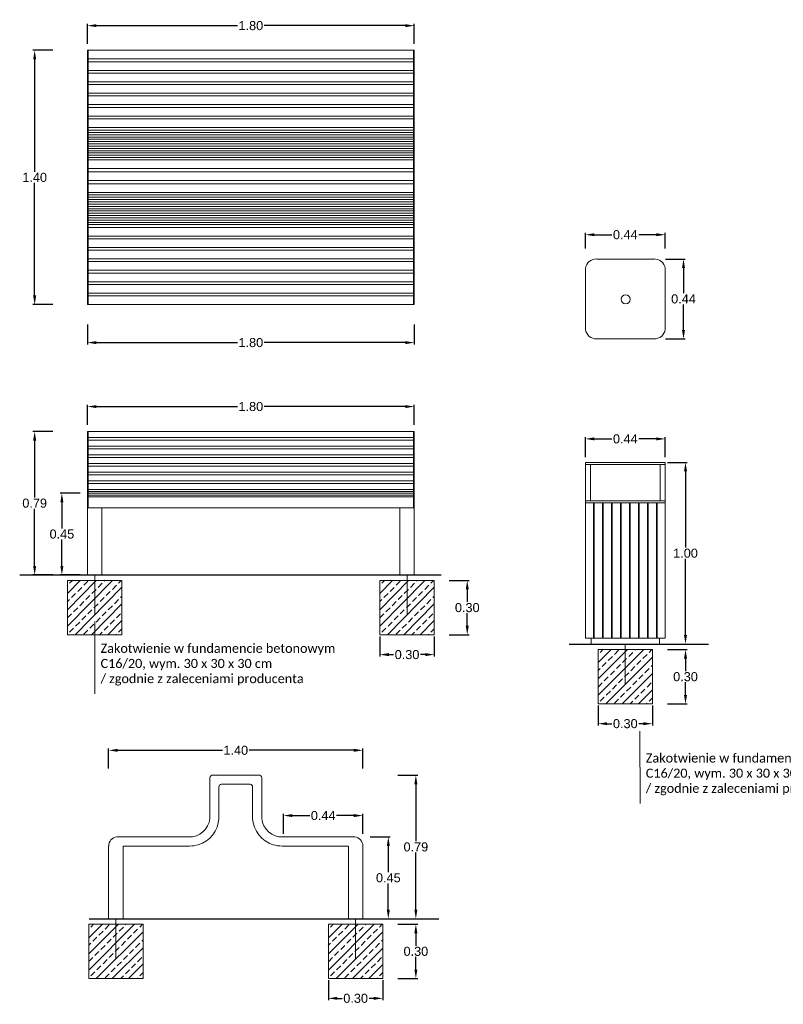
# Model space of a CAD drawing. Header units: metres. Extents: x 5507784 to 5508297, y 5948658 to 5948992.
# Tile 26 of 98: x 5507985 to 5507989, y 5948923 to 5948928. Entities that reach past the tile are written whole.
import ezdxf

# ---------------------------------------------------------------- set-up
doc = ezdxf.new("R2010")
doc.units = ezdxf.units.M
doc.layers.add('02 rysunki_tech', color=7, linetype='CONTINUOUS', lineweight=5, true_color=0x000000)
doc.layers.add('3_mala_arch', color=18, linetype='CONTINUOUS', lineweight=5)
doc.styles.get("Standard").update_dxf_attribs({"font": 'arial.ttf'})
doc.dimstyles.new('standard 20', dxfattribs={"dimtxt": 0.05, "dimasz": 0.05, "dimexe": 0.01, "dimexo": 0.001, "dimgap": 0.005, "dimtad": 0, "dimtih": 1, "dimtoh": 1, "dimzin": 0, "dimdsep": 46, "dimtxsty": 'Standard', "dimcen": 0.005, "dimclrd": 251, "dimclre": 251, "dimclrt": 251, "dimadec": 0, "dimazin": 0, "dimtfac": 1, "dimtofl": 0, "dimtmove": 0, "dimatfit": 3, "dimfxl": 0.1, "dimfxlon": 1, "dimtfill": 1, "dimtolj": 1, "dimtzin": 0, "dimarcsym": 0})

# ---------------------------------------------------------------- blocks, each defined once
blk = doc.blocks.new('*D76')
at = {"layer": '3_mala_arch', "color": 251, "linetype": 'Continuous', "lineweight": -2, "transparency": 16777216}
for p, q in [((5507986.3326, 5948923.6796), (5507986.3326, 5948923.7896)), ((5507986.7703, 5948923.6796), (5507986.7703, 5948923.7896)), ((5507986.3826, 5948923.7796), (5507986.4816, 5948923.7796)), ((5507986.7203, 5948923.7796), (5507986.6213, 5948923.7796))]:
    blk.add_line(p, q, dxfattribs=at)
at = {"layer": '3_mala_arch', "color": 251, "linetype": 'Continuous', "transparency": 16777216}
for points in [[(5507986.3826, 5948923.788), (5507986.3826, 5948923.7713), (5507986.3326, 5948923.7796)], [(5507986.7203, 5948923.788), (5507986.7203, 5948923.7713), (5507986.7703, 5948923.7796)]]:
    blk.add_solid(points, dxfattribs=at)
at = {"layer": '3_mala_arch', "color": 251, "linetype": 'Continuous', "lineweight": 9, "transparency": 16777216, "insert": (5507986.5515, 5948923.7796), "char_height": 0.05, "attachment_point": 5, "bg_fill": 3, "box_fill_scale": 1.1, "bg_fill_color": 256, "bg_fill_true_color": 13158600, "bg_fill_transparency": 0}
blk.add_mtext('\\A1;0.44', dxfattribs=at)
blk = doc.blocks.new('*D77')
at = {"layer": '3_mala_arch', "color": 251, "linetype": 'Continuous', "lineweight": -2, "transparency": 16777216}
for p, q in [((5507985.3703, 5948924.039), (5507985.3703, 5948924.149)), ((5507985.4203, 5948924.139), (5507986.0028, 5948924.139)), ((5507986.7203, 5948924.139), (5507986.1378, 5948924.139)), ((5507986.7703, 5948924.039), (5507986.7703, 5948924.149))]:
    blk.add_line(p, q, dxfattribs=at)
at = {"layer": '3_mala_arch', "color": 251, "linetype": 'Continuous', "transparency": 16777216}
for points in [[(5507985.4203, 5948924.1473), (5507985.4203, 5948924.1307), (5507985.3703, 5948924.139)], [(5507986.7203, 5948924.1473), (5507986.7203, 5948924.1307), (5507986.7703, 5948924.139)]]:
    blk.add_solid(points, dxfattribs=at)
at = {"layer": '3_mala_arch', "color": 251, "linetype": 'Continuous', "lineweight": 9, "transparency": 16777216, "insert": (5507986.0703, 5948924.139), "char_height": 0.05, "attachment_point": 5, "bg_fill": 3, "box_fill_scale": 1.1, "bg_fill_color": 256, "bg_fill_true_color": 13158600, "bg_fill_transparency": 0}
blk.add_mtext('\\A1;1.40', dxfattribs=at)
blk = doc.blocks.new('*D78')
at = {"layer": '3_mala_arch', "color": 251, "linetype": 'Continuous', "lineweight": -2, "transparency": 16777216}
for p, q in [((5507986.8102, 5948923.662), (5507986.9202, 5948923.662)), ((5507986.9102, 5948923.612), (5507986.9102, 5948923.4676)), ((5507986.9102, 5948923.262), (5507986.9102, 5948923.4065)), ((5507986.8102, 5948923.212), (5507986.9202, 5948923.212))]:
    blk.add_line(p, q, dxfattribs=at)
at = {"layer": '3_mala_arch', "color": 251, "linetype": 'Continuous', "transparency": 16777216}
for points in [[(5507986.9018, 5948923.612), (5507986.9185, 5948923.612), (5507986.9102, 5948923.662)], [(5507986.9018, 5948923.262), (5507986.9185, 5948923.262), (5507986.9102, 5948923.212)]]:
    blk.add_solid(points, dxfattribs=at)
at = {"layer": '3_mala_arch', "color": 251, "linetype": 'Continuous', "lineweight": 9, "transparency": 16777216, "insert": (5507986.9102, 5948923.437), "char_height": 0.05, "attachment_point": 5, "bg_fill": 3, "box_fill_scale": 1.1, "bg_fill_color": 256, "bg_fill_true_color": 13158600, "bg_fill_transparency": 0}
blk.add_mtext('\\A1;0.45', dxfattribs=at)
blk = doc.blocks.new('*D79')
at = {"layer": '3_mala_arch', "color": 251, "linetype": 'Continuous', "lineweight": -2, "transparency": 16777216}
for p, q in [((5507986.9619, 5948924.002), (5507987.0719, 5948924.002)), ((5507987.0619, 5948923.952), (5507987.0619, 5948923.6376)), ((5507987.0619, 5948923.262), (5507987.0619, 5948923.5765)), ((5507986.9619, 5948923.212), (5507987.0719, 5948923.212))]:
    blk.add_line(p, q, dxfattribs=at)
at = {"layer": '3_mala_arch', "color": 251, "linetype": 'Continuous', "transparency": 16777216}
for points in [[(5507987.0536, 5948923.952), (5507987.0702, 5948923.952), (5507987.0619, 5948924.002)], [(5507987.0536, 5948923.262), (5507987.0702, 5948923.262), (5507987.0619, 5948923.212)]]:
    blk.add_solid(points, dxfattribs=at)
at = {"layer": '3_mala_arch', "color": 251, "linetype": 'Continuous', "lineweight": 9, "transparency": 16777216, "insert": (5507987.0619, 5948923.607), "char_height": 0.05, "attachment_point": 5, "bg_fill": 3, "box_fill_scale": 1.1, "bg_fill_color": 256, "bg_fill_true_color": 13158600, "bg_fill_transparency": 0}
blk.add_mtext('\\A1;0.79', dxfattribs=at)
blk = doc.blocks.new('*D84')
at = {"layer": '3_mala_arch', "color": 251, "linetype": 'Continuous', "lineweight": -2, "transparency": 16777216}
for p, q in [((5507985.2533, 5948925.9314), (5507985.2533, 5948926.0414)), ((5507985.3033, 5948926.0314), (5507986.0858, 5948926.0314)), ((5507987.0033, 5948926.0314), (5507986.2208, 5948926.0314)), ((5507987.0533, 5948925.9314), (5507987.0533, 5948926.0414))]:
    blk.add_line(p, q, dxfattribs=at)
at = {"layer": '3_mala_arch', "color": 251, "linetype": 'Continuous', "transparency": 16777216}
for points in [[(5507985.3033, 5948926.0397), (5507985.3033, 5948926.023), (5507985.2533, 5948926.0314)], [(5507987.0033, 5948926.0397), (5507987.0033, 5948926.023), (5507987.0533, 5948926.0314)]]:
    blk.add_solid(points, dxfattribs=at)
at = {"layer": '3_mala_arch', "color": 251, "linetype": 'Continuous', "lineweight": 9, "transparency": 16777216, "insert": (5507986.1533, 5948926.0314), "char_height": 0.05, "attachment_point": 5, "bg_fill": 3, "box_fill_scale": 1.1, "bg_fill_color": 256, "bg_fill_true_color": 13158600, "bg_fill_transparency": 0}
blk.add_mtext('\\A1;1.80', dxfattribs=at)
blk = doc.blocks.new('*D80')
at = {"layer": '3_mala_arch', "color": 251, "linetype": 'Continuous', "lineweight": -2, "transparency": 16777216}
for p, q in [((5507985.2127, 5948925.5544), (5507985.1027, 5948925.5544)), ((5507985.1127, 5948925.5044), (5507985.1127, 5948925.3599)), ((5507985.1127, 5948925.1544), (5507985.1127, 5948925.2989)), ((5507985.2127, 5948925.1044), (5507985.1027, 5948925.1044))]:
    blk.add_line(p, q, dxfattribs=at)
at = {"layer": '3_mala_arch', "color": 251, "linetype": 'Continuous', "transparency": 16777216}
for points in [[(5507985.1044, 5948925.5044), (5507985.121, 5948925.5044), (5507985.1127, 5948925.5544)], [(5507985.1044, 5948925.1544), (5507985.121, 5948925.1544), (5507985.1127, 5948925.1044)]]:
    blk.add_solid(points, dxfattribs=at)
at = {"layer": '3_mala_arch', "color": 251, "linetype": 'Continuous', "lineweight": 9, "transparency": 16777216, "insert": (5507985.1127, 5948925.3294), "char_height": 0.05, "attachment_point": 5, "bg_fill": 3, "box_fill_scale": 1.1, "bg_fill_color": 256, "bg_fill_true_color": 13158600, "bg_fill_transparency": 0}
blk.add_mtext('\\A1;0.45', dxfattribs=at)
blk = doc.blocks.new('*D81')
at = {"layer": '3_mala_arch', "color": 251, "linetype": 'Continuous', "lineweight": -2, "transparency": 16777216}
for p, q in [((5507985.0628, 5948925.8944), (5507984.9528, 5948925.8944)), ((5507984.9628, 5948925.8444), (5507984.9628, 5948925.5299)), ((5507984.9628, 5948925.1544), (5507984.9628, 5948925.4689)), ((5507985.0628, 5948925.1044), (5507984.9528, 5948925.1044))]:
    blk.add_line(p, q, dxfattribs=at)
at = {"layer": '3_mala_arch', "color": 251, "linetype": 'Continuous', "transparency": 16777216}
for points in [[(5507984.9545, 5948925.8444), (5507984.9712, 5948925.8444), (5507984.9628, 5948925.8944)], [(5507984.9545, 5948925.1544), (5507984.9712, 5948925.1544), (5507984.9628, 5948925.1044)]]:
    blk.add_solid(points, dxfattribs=at)
at = {"layer": '3_mala_arch', "color": 251, "linetype": 'Continuous', "lineweight": 9, "transparency": 16777216, "insert": (5507984.9628, 5948925.4994), "char_height": 0.05, "attachment_point": 5, "bg_fill": 3, "box_fill_scale": 1.1, "bg_fill_color": 256, "bg_fill_true_color": 13158600, "bg_fill_transparency": 0}
blk.add_mtext('\\A1;0.79', dxfattribs=at)
blk = doc.blocks.new('*D82')
at = {"layer": '3_mala_arch', "color": 251, "linetype": 'Continuous', "lineweight": -2, "transparency": 16777216}
for p, q in [((5507985.0628, 5948927.993), (5507984.9528, 5948927.993)), ((5507984.9628, 5948927.943), (5507984.9628, 5948927.3236)), ((5507984.9628, 5948926.643), (5507984.9628, 5948927.2625)), ((5507985.0628, 5948926.593), (5507984.9528, 5948926.593))]:
    blk.add_line(p, q, dxfattribs=at)
at = {"layer": '3_mala_arch', "color": 251, "linetype": 'Continuous', "lineweight": 9, "transparency": 16777216}
for points in [[(5507984.9545, 5948927.943), (5507984.9712, 5948927.943), (5507984.9628, 5948927.993)], [(5507984.9545, 5948926.643), (5507984.9712, 5948926.643), (5507984.9628, 5948926.593)]]:
    blk.add_solid(points, dxfattribs=at)
at = {"layer": '3_mala_arch', "color": 251, "linetype": 'Continuous', "lineweight": 9, "transparency": 16777216, "insert": (5507984.9628, 5948927.293), "char_height": 0.05, "attachment_point": 5, "bg_fill": 3, "box_fill_scale": 1.1, "bg_fill_color": 256, "bg_fill_true_color": 13158600, "bg_fill_transparency": 0}
blk.add_mtext('\\A1;1.40', dxfattribs=at)
blk = doc.blocks.new('*D83')
at = {"layer": '3_mala_arch', "color": 251, "linetype": 'Continuous', "lineweight": -2, "transparency": 16777216}
for p, q in [((5507985.2533, 5948928.0285), (5507985.2533, 5948928.1385)), ((5507985.3033, 5948928.1285), (5507986.0858, 5948928.1285)), ((5507987.0033, 5948928.1285), (5507986.2208, 5948928.1285)), ((5507987.0533, 5948928.0285), (5507987.0533, 5948928.1385))]:
    blk.add_line(p, q, dxfattribs=at)
at = {"layer": '3_mala_arch', "color": 251, "linetype": 'Continuous', "lineweight": 9, "transparency": 16777216}
for points in [[(5507985.3033, 5948928.1368), (5507985.3033, 5948928.1202), (5507985.2533, 5948928.1285)], [(5507987.0033, 5948928.1368), (5507987.0033, 5948928.1202), (5507987.0533, 5948928.1285)]]:
    blk.add_solid(points, dxfattribs=at)
at = {"layer": '3_mala_arch', "color": 251, "linetype": 'Continuous', "lineweight": 9, "transparency": 16777216, "insert": (5507986.1533, 5948928.1285), "char_height": 0.05, "attachment_point": 5, "bg_fill": 3, "box_fill_scale": 1.1, "bg_fill_color": 256, "bg_fill_true_color": 13158600, "bg_fill_transparency": 0}
blk.add_mtext('\\A1;1.80', dxfattribs=at)
blk = doc.blocks.new('*D85')
at = {"layer": '3_mala_arch', "color": 251, "linetype": 'Continuous', "lineweight": -2, "transparency": 16777216}
for p, q in [((5507985.2533, 5948926.4836), (5507985.2533, 5948926.3736)), ((5507987.0533, 5948926.4836), (5507987.0533, 5948926.3736)), ((5507985.3033, 5948926.3836), (5507986.0858, 5948926.3836)), ((5507987.0033, 5948926.3836), (5507986.2208, 5948926.3836))]:
    blk.add_line(p, q, dxfattribs=at)
at = {"layer": '3_mala_arch', "color": 251, "linetype": 'Continuous', "lineweight": 9, "transparency": 16777216}
for points in [[(5507985.3033, 5948926.3919), (5507985.3033, 5948926.3752), (5507985.2533, 5948926.3836)], [(5507987.0033, 5948926.3919), (5507987.0033, 5948926.3752), (5507987.0533, 5948926.3836)]]:
    blk.add_solid(points, dxfattribs=at)
at = {"layer": '3_mala_arch', "color": 251, "linetype": 'Continuous', "lineweight": 9, "transparency": 16777216, "insert": (5507986.1533, 5948926.3836), "char_height": 0.05, "attachment_point": 5, "bg_fill": 3, "box_fill_scale": 1.1, "bg_fill_color": 256, "bg_fill_true_color": 13158600, "bg_fill_transparency": 0}
blk.add_mtext('\\A1;1.80', dxfattribs=at)
blk = doc.blocks.new('*D113')
at = {"layer": '02 rysunki_tech', "color": 251, "linetype": 'Continuous', "lineweight": -2, "transparency": 16777216}
for p, q in [((5507986.5803, 5948922.8735), (5507986.5803, 5948922.7635)), ((5507986.8803, 5948922.8735), (5507986.8803, 5948922.7635)), ((5507986.6303, 5948922.7735), (5507986.6605, 5948922.7735)), ((5507986.8303, 5948922.7735), (5507986.8002, 5948922.7735))]:
    blk.add_line(p, q, dxfattribs=at)
at = {"layer": '02 rysunki_tech', "color": 251, "linetype": 'Continuous', "transparency": 16777216}
for points in [[(5507986.6303, 5948922.7818), (5507986.6303, 5948922.7651), (5507986.5803, 5948922.7735)], [(5507986.8303, 5948922.7818), (5507986.8303, 5948922.7651), (5507986.8803, 5948922.7735)]]:
    blk.add_solid(points, dxfattribs=at)
at = {"layer": '02 rysunki_tech', "color": 251, "linetype": 'Continuous', "transparency": 16777216, "insert": (5507986.7303, 5948922.7735), "char_height": 0.05, "attachment_point": 5, "bg_fill": 3, "box_fill_scale": 1.1, "bg_fill_color": 256, "bg_fill_true_color": 13158600, "bg_fill_transparency": 0}
blk.add_mtext('\\A1;0.30', dxfattribs=at)
blk = doc.blocks.new('*D114')
at = {"layer": '02 rysunki_tech', "color": 251, "linetype": 'Continuous', "lineweight": -2, "transparency": 16777216}
for p, q in [((5507986.9619, 5948923.182), (5507987.0719, 5948923.182)), ((5507987.0619, 5948923.132), (5507987.0619, 5948923.0626)), ((5507987.0619, 5948922.932), (5507987.0619, 5948923.0015)), ((5507986.9619, 5948922.882), (5507987.0719, 5948922.882))]:
    blk.add_line(p, q, dxfattribs=at)
at = {"layer": '02 rysunki_tech', "color": 251, "linetype": 'Continuous', "transparency": 16777216}
for points in [[(5507987.0536, 5948923.132), (5507987.0702, 5948923.132), (5507987.0619, 5948923.182)], [(5507987.0536, 5948922.932), (5507987.0702, 5948922.932), (5507987.0619, 5948922.882)]]:
    blk.add_solid(points, dxfattribs=at)
at = {"layer": '02 rysunki_tech', "color": 251, "linetype": 'Continuous', "transparency": 16777216, "insert": (5507987.0619, 5948923.032), "char_height": 0.05, "attachment_point": 5, "bg_fill": 3, "box_fill_scale": 1.1, "bg_fill_color": 256, "bg_fill_true_color": 13158600, "bg_fill_transparency": 0}
blk.add_mtext('\\A1;0.30', dxfattribs=at)
blk = doc.blocks.new('*D115')
at = {"layer": '02 rysunki_tech', "color": 251, "linetype": 'Continuous', "lineweight": -2, "transparency": 16777216}
for p, q in [((5507986.8633, 5948924.7658), (5507986.8633, 5948924.6558)), ((5507987.1633, 5948924.7658), (5507987.1633, 5948924.6558)), ((5507986.9133, 5948924.6658), (5507986.9435, 5948924.6658)), ((5507987.1133, 5948924.6658), (5507987.0832, 5948924.6658))]:
    blk.add_line(p, q, dxfattribs=at)
at = {"layer": '02 rysunki_tech', "color": 251, "linetype": 'Continuous', "transparency": 16777216}
for points in [[(5507986.9133, 5948924.6742), (5507986.9133, 5948924.6575), (5507986.8633, 5948924.6658)], [(5507987.1133, 5948924.6742), (5507987.1133, 5948924.6575), (5507987.1633, 5948924.6658)]]:
    blk.add_solid(points, dxfattribs=at)
at = {"layer": '02 rysunki_tech', "color": 251, "linetype": 'Continuous', "transparency": 16777216, "insert": (5507987.0133, 5948924.6658), "char_height": 0.05, "attachment_point": 5, "bg_fill": 3, "box_fill_scale": 1.1, "bg_fill_color": 256, "bg_fill_true_color": 13158600, "bg_fill_transparency": 0}
blk.add_mtext('\\A1;0.30', dxfattribs=at)
blk = doc.blocks.new('*D116')
at = {"layer": '02 rysunki_tech', "color": 251, "linetype": 'Continuous', "lineweight": -2, "transparency": 16777216}
for p, q in [((5507987.2449, 5948925.0744), (5507987.3549, 5948925.0744)), ((5507987.3449, 5948925.0244), (5507987.3449, 5948924.955)), ((5507987.3449, 5948924.8244), (5507987.3449, 5948924.8939)), ((5507987.2449, 5948924.7744), (5507987.3549, 5948924.7744))]:
    blk.add_line(p, q, dxfattribs=at)
at = {"layer": '02 rysunki_tech', "color": 251, "linetype": 'Continuous', "transparency": 16777216}
for points in [[(5507987.3365, 5948925.0244), (5507987.3532, 5948925.0244), (5507987.3449, 5948925.0744)], [(5507987.3365, 5948924.8244), (5507987.3532, 5948924.8244), (5507987.3449, 5948924.7744)]]:
    blk.add_solid(points, dxfattribs=at)
at = {"layer": '02 rysunki_tech', "color": 251, "linetype": 'Continuous', "transparency": 16777216, "insert": (5507987.3449, 5948924.9244), "char_height": 0.05, "attachment_point": 5, "bg_fill": 3, "box_fill_scale": 1.1, "bg_fill_color": 256, "bg_fill_true_color": 13158600, "bg_fill_transparency": 0}
blk.add_mtext('\\A1;0.30', dxfattribs=at)
blk = doc.blocks.new('*D117')
at = {"layer": '02 rysunki_tech', "color": 251, "linetype": 'Continuous', "lineweight": -2, "transparency": 16777216}
for p, q in [((5507988.0652, 5948924.3856), (5507988.0652, 5948924.2756)), ((5507988.3652, 5948924.3856), (5507988.3652, 5948924.2756)), ((5507988.1152, 5948924.2856), (5507988.1453, 5948924.2856)), ((5507988.3152, 5948924.2856), (5507988.285, 5948924.2856))]:
    blk.add_line(p, q, dxfattribs=at)
at = {"layer": '02 rysunki_tech', "color": 251, "linetype": 'Continuous', "transparency": 16777216}
for points in [[(5507988.1152, 5948924.2939), (5507988.1152, 5948924.2772), (5507988.0652, 5948924.2856)], [(5507988.3152, 5948924.2939), (5507988.3152, 5948924.2772), (5507988.3652, 5948924.2856)]]:
    blk.add_solid(points, dxfattribs=at)
at = {"layer": '02 rysunki_tech', "color": 251, "linetype": 'Continuous', "transparency": 16777216, "insert": (5507988.2152, 5948924.2856), "char_height": 0.05, "attachment_point": 5, "bg_fill": 3, "box_fill_scale": 1.1, "bg_fill_color": 256, "bg_fill_true_color": 13158600, "bg_fill_transparency": 0}
blk.add_mtext('\\A1;0.30', dxfattribs=at)
blk = doc.blocks.new('*D118')
at = {"layer": '02 rysunki_tech', "color": 251, "linetype": 'Continuous', "lineweight": -2, "transparency": 16777216}
for p, q in [((5507988.4467, 5948924.6941), (5507988.5567, 5948924.6941)), ((5507988.5467, 5948924.6441), (5507988.5467, 5948924.5747)), ((5507988.5467, 5948924.4441), (5507988.5467, 5948924.5136)), ((5507988.4467, 5948924.3941), (5507988.5567, 5948924.3941))]:
    blk.add_line(p, q, dxfattribs=at)
at = {"layer": '02 rysunki_tech', "color": 251, "linetype": 'Continuous', "transparency": 16777216}
for points in [[(5507988.5384, 5948924.6441), (5507988.555, 5948924.6441), (5507988.5467, 5948924.6941)], [(5507988.5384, 5948924.4441), (5507988.555, 5948924.4441), (5507988.5467, 5948924.3941)]]:
    blk.add_solid(points, dxfattribs=at)
at = {"layer": '02 rysunki_tech', "color": 251, "linetype": 'Continuous', "transparency": 16777216, "insert": (5507988.5467, 5948924.5441), "char_height": 0.05, "attachment_point": 5, "bg_fill": 3, "box_fill_scale": 1.1, "bg_fill_color": 256, "bg_fill_true_color": 13158600, "bg_fill_transparency": 0}
blk.add_mtext('\\A1;0.30', dxfattribs=at)
blk = doc.blocks.new('*D119')
at = {"layer": '02 rysunki_tech', "color": 251, "linetype": 'Continuous', "lineweight": -2, "transparency": 16777216}
for p, q in [((5507988.4467, 5948925.7241), (5507988.5567, 5948925.7241)), ((5507988.5467, 5948925.6741), (5507988.5467, 5948925.2547)), ((5507988.5467, 5948924.7741), (5507988.5467, 5948925.1936)), ((5507988.4467, 5948924.7241), (5507988.5567, 5948924.7241))]:
    blk.add_line(p, q, dxfattribs=at)
at = {"layer": '02 rysunki_tech', "color": 251, "linetype": 'Continuous', "transparency": 16777216}
for points in [[(5507988.5384, 5948925.6741), (5507988.555, 5948925.6741), (5507988.5467, 5948925.7241)], [(5507988.5384, 5948924.7741), (5507988.555, 5948924.7741), (5507988.5467, 5948924.7241)]]:
    blk.add_solid(points, dxfattribs=at)
at = {"layer": '02 rysunki_tech', "color": 251, "linetype": 'Continuous', "transparency": 16777216, "insert": (5507988.5467, 5948925.2241), "char_height": 0.05, "attachment_point": 5, "bg_fill": 3, "box_fill_scale": 1.1, "bg_fill_color": 256, "bg_fill_true_color": 13158600, "bg_fill_transparency": 0}
blk.add_mtext('\\A1;1.00', dxfattribs=at)
blk = doc.blocks.new('*D120')
at = {"layer": '02 rysunki_tech', "color": 251, "linetype": 'Continuous', "lineweight": -2, "transparency": 16777216}
for p, q in [((5507987.9952, 5948925.7535), (5507987.9952, 5948925.8635)), ((5507988.0452, 5948925.8535), (5507988.1453, 5948925.8535)), ((5507988.3852, 5948925.8535), (5507988.285, 5948925.8535)), ((5507988.4352, 5948925.7535), (5507988.4352, 5948925.8635))]:
    blk.add_line(p, q, dxfattribs=at)
at = {"layer": '02 rysunki_tech', "color": 251, "linetype": 'Continuous', "transparency": 16777216}
for points in [[(5507988.0452, 5948925.8619), (5507988.0452, 5948925.8452), (5507987.9952, 5948925.8535)], [(5507988.3852, 5948925.8619), (5507988.3852, 5948925.8452), (5507988.4352, 5948925.8535)]]:
    blk.add_solid(points, dxfattribs=at)
at = {"layer": '02 rysunki_tech', "color": 251, "linetype": 'Continuous', "transparency": 16777216, "insert": (5507988.2152, 5948925.8535), "char_height": 0.05, "attachment_point": 5, "bg_fill": 3, "box_fill_scale": 1.1, "bg_fill_color": 256, "bg_fill_true_color": 13158600, "bg_fill_transparency": 0}
blk.add_mtext('\\A1;0.44', dxfattribs=at)
blk = doc.blocks.new('*D125')
at = {"layer": '02 rysunki_tech', "color": 251, "linetype": 'Continuous', "lineweight": -2, "transparency": 16777216}
for p, q in [((5507987.9952, 5948926.9023), (5507987.9952, 5948926.9874)), ((5507988.4352, 5948926.9023), (5507988.4352, 5948926.9874)), ((5507988.0452, 5948926.9774), (5507988.1453, 5948926.9774)), ((5507988.3852, 5948926.9774), (5507988.285, 5948926.9774))]:
    blk.add_line(p, q, dxfattribs=at)
at = {"layer": '02 rysunki_tech', "color": 251, "linetype": 'Continuous', "transparency": 16777216}
for points in [[(5507988.0452, 5948926.9858), (5507988.0452, 5948926.9691), (5507987.9952, 5948926.9774)], [(5507988.3852, 5948926.9858), (5507988.3852, 5948926.9691), (5507988.4352, 5948926.9774)]]:
    blk.add_solid(points, dxfattribs=at)
at = {"layer": '02 rysunki_tech', "color": 251, "linetype": 'Continuous', "transparency": 16777216, "insert": (5507988.2152, 5948926.9774), "char_height": 0.05, "attachment_point": 5, "bg_fill": 3, "box_fill_scale": 1.1, "bg_fill_color": 256, "bg_fill_true_color": 13158600, "bg_fill_transparency": 0}
blk.add_mtext('\\A1;0.44', dxfattribs=at)
blk = doc.blocks.new('*D126')
at = {"layer": '02 rysunki_tech', "color": 251, "linetype": 'Continuous', "lineweight": -2, "transparency": 16777216}
for p, q in [((5507988.4362, 5948926.8438), (5507988.5456, 5948926.8438)), ((5507988.5356, 5948926.7938), (5507988.5356, 5948926.6543)), ((5507988.5356, 5948926.4538), (5507988.5356, 5948926.5933)), ((5507988.4362, 5948926.4038), (5507988.5456, 5948926.4038))]:
    blk.add_line(p, q, dxfattribs=at)
at = {"layer": '02 rysunki_tech', "color": 251, "linetype": 'Continuous', "transparency": 16777216}
for points in [[(5507988.5273, 5948926.7938), (5507988.544, 5948926.7938), (5507988.5356, 5948926.8438)], [(5507988.5273, 5948926.4538), (5507988.544, 5948926.4538), (5507988.5356, 5948926.4038)]]:
    blk.add_solid(points, dxfattribs=at)
at = {"layer": '02 rysunki_tech', "color": 251, "linetype": 'Continuous', "transparency": 16777216, "insert": (5507988.5356, 5948926.6238), "char_height": 0.05, "attachment_point": 5, "bg_fill": 3, "box_fill_scale": 1.1, "bg_fill_color": 256, "bg_fill_true_color": 13158600, "bg_fill_transparency": 0}
blk.add_mtext('\\A1;0.44', dxfattribs=at)

msp = doc.modelspace()

# ---------------------------------------------------------------- hatches: boundary and pattern name
at = {"layer": '02 rysunki_tech', "linetype": 'Continuous', "true_color": 0x939598}
h = msp.add_hatch(dxfattribs=at)
h.set_pattern_fill('ANSI33', color=252, scale=0.01)
h.set_pattern_definition([(45, (4.523436, 0.066966), (-0.04490128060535, 0.04490128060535), []), (45, (4.56834, 0.066966), (-0.04490128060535, 0.04490128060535), [0.03175, -0.015875])])
h.paths.add_polyline_path([(5507985.4433, 5948925.0744), (5507985.1433, 5948925.0744), (5507985.1433, 5948924.7744), (5507985.4433, 5948924.7744)])
h = msp.add_hatch(dxfattribs=at)
h.set_pattern_fill('ANSI33', color=252, scale=0.01)
h.set_pattern_definition([(45, (6.243436, 0.066966), (-0.04490128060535, 0.04490128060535), []), (45, (6.28834, 0.066966), (-0.04490128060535, 0.04490128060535), [0.03175, -0.015875])])
h.paths.add_polyline_path([(5507987.1633, 5948925.0744), (5507986.8633, 5948925.0744), (5507986.8633, 5948924.7744), (5507987.1633, 5948924.7744)])
h = msp.add_hatch(dxfattribs=at)
h.set_pattern_fill('ANSI33', color=252, scale=0.01)
h.set_pattern_definition([(45, (7.44527, -0.313315), (-0.04490128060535, 0.04490128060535), []), (45, (7.49017, -0.313315), (-0.04490128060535, 0.04490128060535), [0.03175, -0.015875])])
h.paths.add_polyline_path([(5507988.3652, 5948924.6941), (5507988.0652, 5948924.6941), (5507988.0652, 5948924.3941), (5507988.3652, 5948924.3941)])
h = msp.add_hatch(dxfattribs=at)
h.set_pattern_fill('ANSI33', color=252, scale=0.01)
h.set_pattern_definition([(45, (4.640455, -1.825404), (-0.04490128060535, 0.04490128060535), []), (45, (4.685356, -1.825404), (-0.04490128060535, 0.04490128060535), [0.03175, -0.015875])])
h.paths.add_polyline_path([(5507985.5603, 5948923.182), (5507985.2603, 5948923.182), (5507985.2603, 5948922.882), (5507985.5603, 5948922.882)])
h = msp.add_hatch(dxfattribs=at)
h.set_pattern_fill('ANSI33', color=252, scale=0.01)
h.set_pattern_definition([(45, (5.960455, -1.825404), (-0.04490128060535, 0.04490128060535), []), (45, (6.005356, -1.825404), (-0.04490128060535, 0.04490128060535), [0.03175, -0.015875])])
h.paths.add_polyline_path([(5507986.8803, 5948923.182), (5507986.5803, 5948923.182), (5507986.5803, 5948922.882), (5507986.8803, 5948922.882)])

# ---------------------------------------------------------------- linework, layer by layer
at = {"layer": '02 rysunki_tech', "linetype": 'Continuous'}
for points in [[(5507988.0577, 5948926.8438), (5507988.3746, 5948926.8438)], [(5507987.9952, 5948926.7916), (5507987.9952, 5948926.456)], [(5507988.0558, 5948926.4038), (5507988.3726, 5948926.4038)], [(5507985.2933, 5948925.1044), (5507985.2933, 5948924.8823)], [(5507987.0133, 5948925.1044), (5507987.0133, 5948924.8823)], [(5507988.2152, 5948924.7241), (5507988.2152, 5948924.502)], [(5507985.4103, 5948923.212), (5507985.4103, 5948922.99)], [(5507986.7303, 5948923.212), (5507986.7303, 5948922.99)]]:
    msp.add_lwpolyline(points, dxfattribs=at)
for points in [[(5507987.9952, 5948925.7241), (5507988.4352, 5948925.7241), (5507988.4352, 5948925.7132), (5507987.9952, 5948925.7132)], [(5507987.9952, 5948925.513), (5507988.0237, 5948925.513), (5507988.0237, 5948925.7132), (5507987.9952, 5948925.7132)], [(5507988.4066, 5948925.513), (5507988.4352, 5948925.513), (5507988.4352, 5948925.7132), (5507988.4066, 5948925.7132)], [(5507987.9952, 5948925.513), (5507988.4352, 5948925.513), (5507988.4352, 5948925.502), (5507987.9952, 5948925.502)], [(5507987.9952, 5948924.7573), (5507988.4352, 5948924.7573), (5507988.4352, 5948925.502), (5507987.9952, 5948925.502)], [(5507987.9952, 5948925.502), (5507988.0404, 5948925.502), (5507988.0404, 5948924.7573), (5507987.9952, 5948924.7573)], [(5507988.0446, 5948925.502), (5507988.0899, 5948925.502), (5507988.0899, 5948924.7573), (5507988.0446, 5948924.7573)], [(5507988.094, 5948925.502), (5507988.1393, 5948925.502), (5507988.1393, 5948924.7573), (5507988.094, 5948924.7573)], [(5507988.1434, 5948925.502), (5507988.1887, 5948925.502), (5507988.1887, 5948924.7573), (5507988.1434, 5948924.7573)], [(5507988.1929, 5948925.502), (5507988.2381, 5948925.502), (5507988.2381, 5948924.7573), (5507988.1929, 5948924.7573)], [(5507988.2423, 5948925.502), (5507988.2876, 5948925.502), (5507988.2876, 5948924.7573), (5507988.2423, 5948924.7573)], [(5507988.2917, 5948925.502), (5507988.337, 5948925.502), (5507988.337, 5948924.7573), (5507988.2917, 5948924.7573)], [(5507988.3412, 5948925.502), (5507988.3864, 5948925.502), (5507988.3864, 5948924.7573), (5507988.3412, 5948924.7573)], [(5507988.3906, 5948925.502), (5507988.4352, 5948925.502), (5507988.4352, 5948924.7573), (5507988.3906, 5948924.7573)], [(5507985.1433, 5948925.0744), (5507985.4433, 5948925.0744), (5507985.4433, 5948924.7744), (5507985.1433, 5948924.7744)], [(5507986.8633, 5948925.0744), (5507987.1633, 5948925.0744), (5507987.1633, 5948924.7744), (5507986.8633, 5948924.7744)], [(5507988.027, 5948924.7241), (5507988.4034, 5948924.7241), (5507988.4034, 5948924.7573), (5507988.027, 5948924.7573)], [(5507988.0652, 5948924.6941), (5507988.3652, 5948924.6941), (5507988.3652, 5948924.3941), (5507988.0652, 5948924.3941)], [(5507985.2603, 5948923.182), (5507985.5603, 5948923.182), (5507985.5603, 5948922.882), (5507985.2603, 5948922.882)], [(5507986.5803, 5948923.182), (5507986.8803, 5948923.182), (5507986.8803, 5948922.882), (5507986.5803, 5948922.882)]]:
    msp.add_lwpolyline(points, close=True, dxfattribs=at)
at = {"layer": '02 rysunki_tech', "ltscale": 0.1}
msp.add_lwpolyline([(5507985.2939, 5948924.4502), (5507985.2933, 5948924.8482)], dxfattribs=at)
at = {"layer": '02 rysunki_tech', "linetype": 'Continuous'}
msp.add_circle((5507988.217, 5948926.6221), 0.025, dxfattribs=at)
for centre, start, end in [((5507988.0558, 5948926.7826), 88.1883, 171.5066), ((5507988.3746, 5948926.7826), 8.4934, 91.8117), ((5507988.0558, 5948926.465), 188.4934, 271.8117), ((5507988.3746, 5948926.465), 268.1883, 351.5066)]:
    msp.add_arc(centre, 0.0613, start, end, dxfattribs=at)
at = {"layer": '3_mala_arch', "color": 18, "linetype": 'Continuous', "lineweight": 9, "true_color": 0x000000}
for points in [[(5507985.2583, 5948927.3899), (5507985.2583, 5948927.993)], [(5507985.2583, 5948927.1962), (5507985.2583, 5948927.993)], [(5507987.0483, 5948927.1962), (5507987.0483, 5948927.993)], [(5507985.2583, 5948927.1962), (5507985.2583, 5948927.1962), (5507987.0483, 5948927.1962)], [(5507985.2583, 5948927.1836), (5507985.2583, 5948927.1836), (5507987.0483, 5948927.1836)], [(5507985.2583, 5948927.1711), (5507985.2583, 5948927.1711), (5507987.0483, 5948927.1711)], [(5507985.2583, 5948927.1585), (5507985.2583, 5948927.1585), (5507987.0483, 5948927.1585)], [(5507987.0483, 5948927.1962), (5507987.0533, 5948927.1962), (5507987.0533, 5948926.593), (5507986.9792, 5948926.593)], [(5507987.0483, 5948927.1962), (5507987.0483, 5948926.593)], [(5507985.2583, 5948927.146), (5507985.2583, 5948927.146), (5507987.0483, 5948927.146)], [(5507985.2583, 5948927.1334), (5507985.2583, 5948927.1334), (5507987.0483, 5948927.1334)], [(5507985.2583, 5948927.1209), (5507985.2583, 5948927.1209), (5507987.0483, 5948927.1209)], [(5507985.2583, 5948927.1083), (5507985.2583, 5948927.1083), (5507987.0483, 5948927.1083)], [(5507985.2583, 5948927.0958), (5507985.2583, 5948927.0958), (5507987.0483, 5948927.0958)], [(5507985.2583, 5948927.0832), (5507985.2583, 5948927.0832), (5507987.0483, 5948927.0832)], [(5507985.2583, 5948927.0707), (5507985.2583, 5948927.0707), (5507987.0483, 5948927.0707)], [(5507985.2583, 5948927.0581), (5507985.2583, 5948927.0581), (5507987.0483, 5948927.0581)], [(5507985.2583, 5948927.0456), (5507985.2583, 5948927.0456), (5507987.0483, 5948927.0456)], [(5507985.2583, 5948927.033), (5507985.2583, 5948927.033), (5507987.0483, 5948927.033)], [(5507985.2583, 5948925.8944), (5507985.2533, 5948925.8944), (5507985.2533, 5948925.1044)], [(5507985.2583, 5948925.4744), (5507985.2583, 5948925.8944)], [(5507987.0483, 5948925.4744), (5507987.0483, 5948925.8944)], [(5507987.0483, 5948925.8944), (5507987.0533, 5948925.8944), (5507987.0533, 5948925.1044)], [(5507985.2583, 5948925.5644), (5507987.0483, 5948925.5644)], [(5507985.2583, 5948925.5544), (5507987.0483, 5948925.5544)], [(5507985.2583, 5948925.5444), (5507987.0483, 5948925.5444)], [(5507985.2583, 5948925.5344), (5507987.0483, 5948925.5344)], [(5507985.2533, 5948925.1044), (5507985.3333, 5948925.1044), (5507985.3333, 5948925.4744)], [(5507985.2533, 5948925.4744), (5507987.0533, 5948925.4744)], [(5507987.0533, 5948925.1044), (5507986.9733, 5948925.1044), (5507986.9733, 5948925.4744)]]:
    msp.add_lwpolyline(points, dxfattribs=at)
for points in [[(5507985.2583, 5948926.9702), (5507987.0483, 5948926.9702), (5507987.0483, 5948927.0179), (5507985.2583, 5948927.0179)], [(5507985.2583, 5948926.9073), (5507987.0483, 5948926.9073), (5507987.0483, 5948926.955), (5507985.2583, 5948926.955)], [(5507985.2583, 5948926.8445), (5507987.0483, 5948926.8445), (5507987.0483, 5948926.8922), (5507985.2583, 5948926.8922)], [(5507985.2583, 5948926.7816), (5507987.0483, 5948926.7816), (5507987.0483, 5948926.8293), (5507985.2583, 5948926.8293)], [(5507985.2583, 5948926.7188), (5507987.0483, 5948926.7188), (5507987.0483, 5948926.7665), (5507985.2583, 5948926.7665)], [(5507985.2583, 5948926.6559), (5507987.0483, 5948926.6559), (5507987.0483, 5948926.7036), (5507985.2583, 5948926.7036)], [(5507985.2583, 5948926.593), (5507987.0483, 5948926.593), (5507987.0483, 5948926.6407), (5507985.2583, 5948926.6407)], [(5507985.2583, 5948925.8606), (5507987.0483, 5948925.8606), (5507987.0483, 5948925.8944), (5507985.2583, 5948925.8944)], [(5507985.2583, 5948925.8129), (5507987.0483, 5948925.8129), (5507987.0483, 5948925.8467), (5507985.2583, 5948925.8467)], [(5507985.2583, 5948925.7652), (5507987.0483, 5948925.7652), (5507987.0483, 5948925.799), (5507985.2583, 5948925.799)], [(5507985.2583, 5948925.7175), (5507987.0483, 5948925.7175), (5507987.0483, 5948925.7513), (5507985.2583, 5948925.7513)], [(5507985.2583, 5948925.6698), (5507987.0483, 5948925.6698), (5507987.0483, 5948925.7036), (5507985.2583, 5948925.7036)], [(5507985.2583, 5948925.6221), (5507987.0483, 5948925.6221), (5507987.0483, 5948925.6559), (5507985.2583, 5948925.6559)], [(5507985.2583, 5948925.5744), (5507987.0483, 5948925.5744), (5507987.0483, 5948925.6082), (5507985.2583, 5948925.6082)]]:
    msp.add_lwpolyline(points, close=True, dxfattribs=at)
at = {"layer": '3_mala_arch', "color": 252, "linetype": 'Continuous', "lineweight": 30, "true_color": 0x939598}
msp.add_lwpolyline([(5507987.906, 5948924.7241), (5507988.6732, 5948924.7241)], dxfattribs=at)
at = {"layer": '3_mala_arch', "linetype": 'Continuous', "lineweight": 9}
for points in [[(5507986.1501, 5948923.952), (5507985.9906, 5948923.952)], [(5507986.1631, 5948924.002), (5507986.201, 5948924.002)], [(5507986.2131, 5948923.7641), (5507986.2131, 5948923.9886)], [(5507985.9776, 5948923.7641), (5507985.9776, 5948923.9381)], [(5507986.1631, 5948923.7641), (5507986.1631, 5948923.9381)], [(5507985.8103, 5948923.662), (5507985.4153, 5948923.662)], [(5507986.3303, 5948923.662), (5507986.7254, 5948923.662)], [(5507985.3703, 5948923.212), (5507985.3703, 5948923.6132)], [(5507985.3703, 5948923.212), (5507985.4503, 5948923.212), (5507985.4503, 5948923.6121)], [(5507985.8156, 5948923.6119), (5507985.4503, 5948923.6121)], [(5507986.3251, 5948923.6119), (5507986.6903, 5948923.6121)], [(5507986.7703, 5948923.212), (5507986.6903, 5948923.212), (5507986.6903, 5948923.6121)], [(5507986.7703, 5948923.212), (5507986.7703, 5948923.6132)]]:
    msp.add_lwpolyline(points, dxfattribs=at)
for centre, radius, start, end in [((5507985.992, 5948923.9377), 0.0144, 95.6011, 178.4123), ((5507986.1487, 5948923.9377), 0.0144, 1.5877, 84.3989), ((5507985.8155, 5948923.7746), 0.1126, 267.3926, 354.6638), ((5507985.8156, 5948923.7743), 0.1624, 287.2707, 356.394), ((5507986.3251, 5948923.7743), 0.1624, 183.606, 252.7293), ((5507986.3252, 5948923.7746), 0.1126, 185.3362, 272.6074), ((5507985.42, 5948923.6127), 0.0496, 95.3599, 180.6455), ((5507986.7207, 5948923.6127), 0.0496, 359.3545, 84.6401), ((5507985.8156, 5948923.7743), 0.1624, 270, 287.2707), ((5507986.3251, 5948923.7743), 0.1624, 252.7293, 270)]:
    msp.add_arc(centre, radius, start, end, dxfattribs=at)

# ---------------------------------------------------------------- texts
at = {"layer": '02 rysunki_tech', "char_height": 0.05, "attachment_point": 1}
for insert in [(5507985.3257, 5948924.7256, 10.12), (5507988.3281, 5948924.1216, 10.12)]:
    msp.add_mtext_dynamic_manual_height_columns('{\\fCalibri|b0|i0|c238|p34;Zakotwienie w fundamencie betonowym\\PC16/20, wym. 30 x 30 x 30 cm \\P/ zgodnie z zaleceniami producenta}', width=1.717092, gutter_width=0.015, heights=[0], dxfattribs=dict(at, insert=insert))

# ---------------------------------------------------------------- dimensions: what is measured, and where the dimension line sits
at = {"layer": '02 rysunki_tech', "linetype": 'Continuous'}
dim = msp.add_aligned_dim(p1=(5507987.9952, 5948926.9013), p2=(5507988.4352, 5948926.9013), distance=0.0761, dimstyle='standard 20', dxfattribs=at)
dim.commit()
dim.dimension.update_dxf_attribs({"geometry": '*D125', "text_midpoint": (5507988.2152, 5948926.9774)})
at = {"layer": '3_mala_arch', "linetype": 'Continuous', "lineweight": 9}
dim = msp.add_aligned_dim(p1=(5507985.2533, 5948926.519), p2=(5507987.0533, 5948926.519), distance=-0.1355, dimstyle='standard 20', dxfattribs=at)
dim.commit()
dim.dimension.update_dxf_attribs({"geometry": '*D85', "text_midpoint": (5507986.1533, 5948926.3836)})

# ---------------------------------------------------------------- next in the draw order: dimensions: what is measured, and where the dimension line sits
at = {"layer": '02 rysunki_tech', "linetype": 'Continuous'}
for p1, p2, distance, picture, middle in [((5507988.4352, 5948926.8438), (5507988.4352, 5948926.4038), 0.1005, '*D126', (5507988.5356, 5948926.6238)), ((5507988.279, 5948925.7241), (5507988.279, 5948924.7241), 0.2677, '*D119', (5507988.5467, 5948925.2241)), ((5507986.8633, 5948924.7744), (5507987.1633, 5948924.7744), -0.1086, '*D115', (5507987.0133, 5948924.6658)), ((5507988.0652, 5948924.3941), (5507988.3652, 5948924.3941), -0.1086, '*D117', (5507988.2152, 5948924.2856)), ((5507986.5803, 5948922.882), (5507986.8803, 5948922.882), -0.1086, '*D113', (5507986.7303, 5948922.7735))]:
    dim = msp.add_aligned_dim(p1=p1, p2=p2, distance=distance, dimstyle='standard 20', dxfattribs=at)
    dim.commit()
    dim.dimension.update_dxf_attribs({"geometry": picture, "text_midpoint": middle})
at = {"layer": '3_mala_arch', "linetype": 'Continuous', "lineweight": 9}
for p1, p2, distance, picture, middle in [((5507985.2533, 5948926.593), (5507985.2533, 5948927.993), 0.2905, '*D82', (5507984.9628, 5948927.293)), ((5507985.2533, 5948925.8944), (5507987.0533, 5948925.8944), 0.1369, '*D84', (5507986.1533, 5948926.0314)), ((5507985.2583, 5948925.5544), (5507985.2583, 5948925.1044), -0.1456, '*D80', (5507985.1127, 5948925.3294)), ((5507985.3703, 5948924.002), (5507986.7703, 5948924.002), 0.1369, '*D77', (5507986.0703, 5948924.139)), ((5507986.3326, 5948923.662), (5507986.7703, 5948923.662), 0.1176, '*D76', (5507986.5515, 5948923.7796))]:
    dim = msp.add_aligned_dim(p1=p1, p2=p2, distance=distance, dimstyle='standard 20', dxfattribs=at)
    dim.commit()
    dim.dimension.update_dxf_attribs({"geometry": picture, "text_midpoint": middle})

# ---------------------------------------------------------------- next in the draw order: linework, layer by layer
at = {"layer": '02 rysunki_tech', "linetype": 'Continuous'}
msp.add_lwpolyline([(5507988.4352, 5948926.7916), (5507988.4352, 5948926.456)], dxfattribs=at)
at = {"layer": '02 rysunki_tech', "ltscale": 0.1}
msp.add_lwpolyline([(5507988.2962, 5948923.8463), (5507988.2957, 5948924.2443)], dxfattribs=at)
at = {"layer": '3_mala_arch', "color": 18, "linetype": 'Continuous', "lineweight": 9, "true_color": 0x000000}
for points in [[(5507985.2583, 5948927.9302), (5507987.0483, 5948927.9302), (5507987.0483, 5948927.8825), (5507985.2583, 5948927.8825)], [(5507985.2583, 5948927.8673), (5507987.0483, 5948927.8673), (5507987.0483, 5948927.8196), (5507985.2583, 5948927.8196)], [(5507985.2583, 5948927.8045), (5507987.0483, 5948927.8045), (5507987.0483, 5948927.7568), (5507985.2583, 5948927.7568)], [(5507985.2583, 5948927.7416), (5507987.0483, 5948927.7416), (5507987.0483, 5948927.6939), (5507985.2583, 5948927.6939)], [(5507985.2583, 5948927.6788), (5507987.0483, 5948927.6788), (5507987.0483, 5948927.6311), (5507985.2583, 5948927.6311)], [(5507985.2583, 5948927.6159), (5507987.0483, 5948927.6159), (5507987.0483, 5948927.5682), (5507985.2583, 5948927.5682)], [(5507985.2583, 5948927.3899), (5507987.0483, 5948927.3899), (5507987.0483, 5948927.3422), (5507985.2583, 5948927.3422)], [(5507985.2583, 5948927.3238), (5507987.0483, 5948927.3238), (5507987.0483, 5948927.2761), (5507985.2583, 5948927.2761)], [(5507985.2583, 5948927.2577), (5507987.0483, 5948927.2577), (5507987.0483, 5948927.21), (5507985.2583, 5948927.21)]]:
    msp.add_lwpolyline(points, close=True, dxfattribs=at)
for points in [[(5507985.2583, 5948927.553), (5507985.2583, 5948927.553), (5507987.0483, 5948927.553)], [(5507985.2583, 5948927.5405), (5507985.2583, 5948927.5405), (5507987.0483, 5948927.5405)], [(5507985.2583, 5948927.5279), (5507985.2583, 5948927.5279), (5507987.0483, 5948927.5279)], [(5507985.2583, 5948927.5154), (5507985.2583, 5948927.5154), (5507987.0483, 5948927.5154)], [(5507985.2583, 5948927.5028), (5507985.2583, 5948927.5028), (5507987.0483, 5948927.5028)], [(5507985.2583, 5948927.4903), (5507985.2583, 5948927.4903), (5507987.0483, 5948927.4903)], [(5507985.2583, 5948927.4777), (5507985.2583, 5948927.4777), (5507987.0483, 5948927.4777)], [(5507985.2583, 5948927.4652), (5507985.2583, 5948927.4652), (5507987.0483, 5948927.4652)], [(5507985.2583, 5948927.4526), (5507985.2583, 5948927.4526), (5507987.0483, 5948927.4526)], [(5507985.2583, 5948927.4401), (5507985.2583, 5948927.4401), (5507987.0483, 5948927.4401)], [(5507985.2583, 5948927.4275), (5507985.2583, 5948927.4275), (5507987.0483, 5948927.4275)], [(5507985.2583, 5948927.415), (5507985.2583, 5948927.415), (5507987.0483, 5948927.415)], [(5507985.2583, 5948927.4024), (5507985.2583, 5948927.4024), (5507987.0483, 5948927.4024)], [(5507985.2583, 5948927.3899), (5507985.2583, 5948927.3899), (5507987.0483, 5948927.3899)], [(5507985.2583, 5948927.1962), (5507985.2533, 5948927.1962), (5507985.2533, 5948926.593), (5507985.3416, 5948926.593)], [(5507985.2583, 5948927.1962), (5507985.2583, 5948926.593)], [(5507985.2583, 5948927.1962), (5507985.2583, 5948926.7962)]]:
    msp.add_lwpolyline(points, dxfattribs=at)
at = {"layer": '3_mala_arch', "linetype": 'Continuous', "lineweight": 9}
for points in [[(5507985.9276, 5948923.7641), (5507985.9276, 5948923.9881)], [(5507986.201, 5948924.002), (5507985.9406, 5948924.002)]]:
    msp.add_lwpolyline(points, dxfattribs=at)
for centre, start, end in [((5507985.942, 5948923.9877), 84.3989, 178.4123), ((5507986.1987, 5948923.9879), 1.642, 95.6554)]:
    msp.add_arc(centre, 0.0144, start, end, dxfattribs=at)

# ---------------------------------------------------------------- next in the draw order: dimensions: what is measured, and where the dimension line sits
at = {"layer": '02 rysunki_tech', "linetype": 'Continuous'}
for p1, p2, distance, picture, middle in [((5507987.9952, 5948925.7241), (5507988.4352, 5948925.7241), 0.1294, '*D120', (5507988.2152, 5948925.8535)), ((5507987.1661, 5948925.0744), (5507987.1661, 5948924.7744), 0.1788, '*D116', (5507987.3449, 5948924.9244)), ((5507988.3679, 5948924.6941), (5507988.3679, 5948924.3941), 0.1788, '*D118', (5507988.5467, 5948924.5441)), ((5507986.8831, 5948923.182), (5507986.8831, 5948922.882), 0.1788, '*D114', (5507987.0619, 5948923.032))]:
    dim = msp.add_aligned_dim(p1=p1, p2=p2, distance=distance, dimstyle='standard 20', dxfattribs=at)
    dim.commit()
    dim.dimension.update_dxf_attribs({"geometry": picture, "text_midpoint": middle})
at = {"layer": '3_mala_arch', "linetype": 'Continuous', "lineweight": 9}
for p1, p2, distance, picture, middle in [((5507985.2533, 5948927.993), (5507987.0533, 5948927.993), 0.1355, '*D83', (5507986.1533, 5948928.1285)), ((5507985.2583, 5948925.1044), (5507985.2583, 5948925.8944), 0.2955, '*D81', (5507984.9628, 5948925.4994)), ((5507986.7703, 5948923.662), (5507986.7703, 5948923.212), 0.1398, '*D78', (5507986.9102, 5948923.437))]:
    dim = msp.add_aligned_dim(p1=p1, p2=p2, distance=distance, dimstyle='standard 20', dxfattribs=at)
    dim.commit()
    dim.dimension.update_dxf_attribs({"geometry": picture, "text_midpoint": middle})

# ---------------------------------------------------------------- next in the draw order: linework, layer by layer
at = {"layer": '3_mala_arch', "color": 18, "linetype": 'Continuous', "lineweight": 9, "true_color": 0x000000}
for points in [[(5507985.2533, 5948927.1962), (5507985.2533, 5948927.253), (5507985.2533, 5948927.993), (5507985.3333, 5948927.993)], [(5507987.0533, 5948927.1962), (5507987.0533, 5948927.253), (5507987.0533, 5948927.993), (5507986.9783, 5948927.993)]]:
    msp.add_lwpolyline(points, dxfattribs=at)
msp.add_lwpolyline([(5507985.2583, 5948927.993), (5507987.0483, 5948927.993), (5507987.0483, 5948927.9453), (5507985.2583, 5948927.9453)], close=True, dxfattribs=at)
at = {"layer": '3_mala_arch', "color": 252, "linetype": 'Continuous', "lineweight": 30, "true_color": 0x939598}
msp.add_lwpolyline([(5507984.8804, 5948925.1044), (5507987.2021, 5948925.1044)], dxfattribs=at)

# ---------------------------------------------------------------- next in the draw order: dimensions: what is measured, and where the dimension line sits
at = {"layer": '3_mala_arch', "linetype": 'Continuous', "lineweight": 9}
dim = msp.add_aligned_dim(p1=(5507986.7703, 5948923.212), p2=(5507986.7703, 5948924.002), distance=-0.2915, dimstyle='standard 20', dxfattribs=at)
dim.commit()
dim.dimension.update_dxf_attribs({"geometry": '*D79', "text_midpoint": (5507987.0619, 5948923.607)})

# ---------------------------------------------------------------- next in the draw order: linework, layer by layer
at = {"layer": '3_mala_arch', "color": 252, "linetype": 'Continuous', "lineweight": 30, "true_color": 0x939598}
msp.add_lwpolyline([(5507985.2627, 5948923.212), (5507987.1884, 5948923.212)], dxfattribs=at)

doc.saveas('drawing.dxf')
